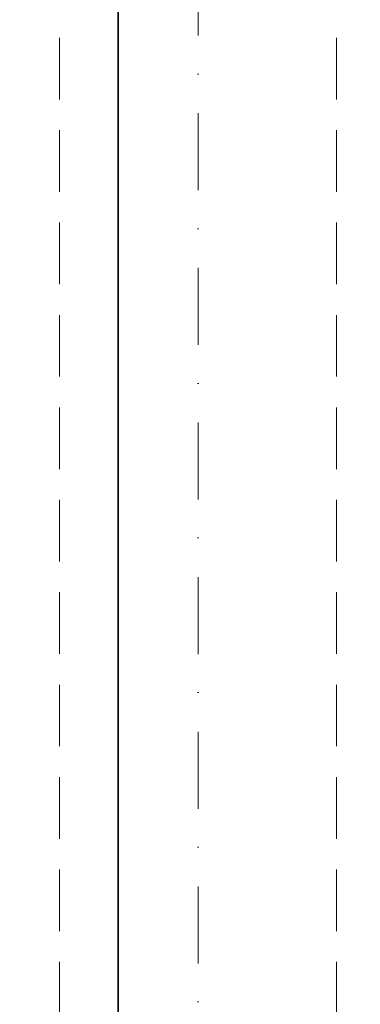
# Model space of a CAD drawing. Header units: millimetres. Extents: x -96593 to 66336, y -23969 to 7139.
# Tile 139 of 256: x -88645 to -88589, y -881 to -721. Entities that reach past the tile are written whole.
import ezdxf

# ---------------------------------------------------------------- set-up
doc = ezdxf.new("R2010")
doc.units = ezdxf.units.MM
doc.linetypes.add('DASHDOT', pattern=[1, 0.5, -0.25, 0, -0.25])
doc.linetypes.add('DASHED', pattern=[0.75, 0.5, -0.25])
for name, color, linetype, lineweight in [('mm_punktwstawienia', 1, 'Continuous', 50), ('PG_OSIE', 1, 'DASHDOT', 18), ('PG_PODCIĄGI', 1, 'DASHED', 18), ('PG_ŚCIANY_SŁUPY', 4, 'Continuous', 35)]:
    doc.layers.add(name, color=color, linetype=linetype, lineweight=lineweight)

# ---------------------------------------------------------------- blocks, each defined once
blk = doc.blocks.new('A$C2E197AD3')
at = {"layer": 'PG_OSIE', "color": 252, "ltscale": 25}
blk.add_lwpolyline([(2756.34, 3165.56), (2756.34, 314.74)], dxfattribs=at)
at = {"layer": 'PG_PODCIĄGI', "color": 252, "ltscale": 20}
for points in [[(2733.84, 2946.5), (2733.84, 472.5)], [(2778.84, 2946.5), (2778.84, 472.5)]]:
    blk.add_lwpolyline(points, dxfattribs=at)
at = {"layer": 'PG_ŚCIANY_SŁUPY', "color": 252}
blk.add_lwpolyline([(2743.34, 2877.5), (2743.34, 2327.5), (2733.84, 2327.5), (2733.84, 2287.5), (2743.34, 2287.5), (2743.34, 1727.5), (2730.34, 1727.5), (2730.34, 1687.5), (2743.34, 1687.5), (2743.34, 1127.5), (2730.34, 1127.5), (2730.34, 1087.5), (2743.34, 1087.5), (2743.34, 536.5), (2730.84, 536.5), (2730.84, 528.5), (2727.34, 528.5), (2727.34, 464.5), (2798.84, 464.5)], dxfattribs=at)

msp = doc.modelspace()

# ---------------------------------------------------------------- block references
at = {"layer": 'mm_punktwstawienia', "lineweight": 60}
msp.add_blockref('A$C2E197AD3', (-91372.02, -2320.7), dxfattribs=at)

doc.saveas('drawing.dxf')
